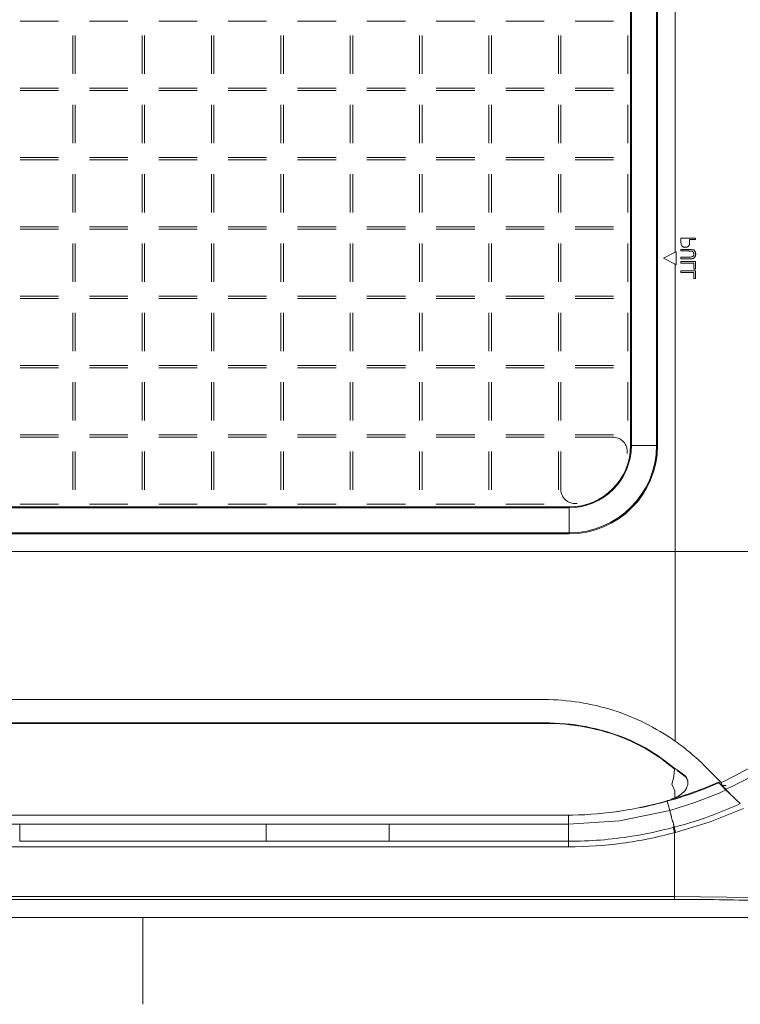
# Model space of a CAD drawing. Header units: millimetres. Extents: x -37728 to 44100, y 631619 to 691915.
# Tile 51 of 256: x -26459 to -26210, y 657387 to 657728. Entities that reach past the tile are written whole.
import ezdxf

# ---------------------------------------------------------------- set-up
doc = ezdxf.new("R2010")
doc.units = ezdxf.units.MM
for name, color, linetype, lineweight in [('LATS_CONTROL_LINE', 2, 'Continuous', 0), ('LATS_EQ_IDU', 7, 'Continuous', 0), ('LATS_PANEL', 7, 'Continuous', 0)]:
    doc.layers.add(name, color=color, linetype=linetype, lineweight=lineweight)

# ---------------------------------------------------------------- blocks, each defined once
blk = doc.blocks.new('LATS_IDU_4WAY_CASSETTE_TE_TR_TQ_620')
at = {"layer": 'LATS_CONTROL_LINE', "linetype": 'ByBlock'}
blk.add_line((0, -310.89), (0, -340.89), dxfattribs=at)
at = {"layer": 'LATS_PANEL', "color": 0}
for p, q in [((168.77, 147.2), (168.77, -147.41)), ((169.06, -147.41), (169.06, 147.2)), ((177.75, 147.2), (177.75, -147.41)), ((178.1, -147.41), (178.1, 147.2)), ((184.18, -80.51), (184.18, 80.3)), ((-29.17, -0.53), (-42.47, -0.53)), ((-5.17, -0.53), (-18.47, -0.53)), ((18.83, -0.53), (5.53, -0.53)), ((42.83, -0.53), (29.53, -0.53)), ((66.83, -0.53), (53.53, -0.53)), ((90.83, -0.53), (77.53, -0.53)), ((114.83, -0.53), (101.53, -0.53)), ((138.83, -0.53), (125.53, -0.53)), ((162.83, -0.53), (149.53, -0.53)), ((-24.24, -18.76), (-24.24, -5.46)), ((-23.39, -5.46), (-23.39, -18.76)), ((-0.24, -18.76), (-0.24, -5.46)), ((0.61, -5.46), (0.61, -18.76)), ((23.76, -18.76), (23.76, -5.46)), ((24.61, -5.46), (24.61, -18.76)), ((47.76, -18.76), (47.76, -5.46)), ((48.61, -5.46), (48.61, -18.76)), ((71.76, -18.76), (71.76, -5.46)), ((72.61, -5.46), (72.61, -18.76)), ((95.76, -18.76), (95.76, -5.46)), ((96.61, -5.46), (96.61, -18.76)), ((119.76, -18.76), (119.76, -5.46)), ((120.61, -5.46), (120.61, -18.76)), ((143.76, -18.76), (143.76, -5.46)), ((144.61, -5.46), (144.61, -18.76)), ((167.76, -18.76), (167.76, -5.46)), ((-42.47, -23.69), (-29.17, -23.69)), ((-18.47, -23.69), (-5.17, -23.69)), ((5.53, -23.69), (18.83, -23.69)), ((29.53, -23.69), (42.83, -23.69)), ((53.53, -23.69), (66.83, -23.69)), ((77.53, -23.69), (90.83, -23.69)), ((101.53, -23.69), (114.83, -23.69)), ((125.53, -23.69), (138.83, -23.69)), ((149.53, -23.69), (162.83, -23.69)), ((-29.17, -24.53), (-42.47, -24.53)), ((-5.17, -24.53), (-18.47, -24.53)), ((18.83, -24.53), (5.53, -24.53)), ((42.83, -24.53), (29.53, -24.53)), ((66.83, -24.53), (53.53, -24.53)), ((90.83, -24.53), (77.53, -24.53)), ((114.83, -24.53), (101.53, -24.53)), ((138.83, -24.53), (125.53, -24.53)), ((162.83, -24.53), (149.53, -24.53)), ((-24.24, -42.76), (-24.24, -29.46)), ((-23.39, -29.46), (-23.39, -42.76)), ((-0.24, -42.76), (-0.24, -29.46)), ((0.61, -29.46), (0.61, -42.76)), ((23.76, -42.76), (23.76, -29.46)), ((24.61, -29.46), (24.61, -42.76)), ((47.76, -42.76), (47.76, -29.46)), ((48.61, -29.46), (48.61, -42.76)), ((71.76, -42.76), (71.76, -29.46)), ((72.61, -29.46), (72.61, -42.76)), ((95.76, -42.76), (95.76, -29.46)), ((96.61, -29.46), (96.61, -42.76)), ((119.76, -42.76), (119.76, -29.46)), ((120.61, -29.46), (120.61, -42.76)), ((143.76, -42.76), (143.76, -29.46)), ((144.61, -29.46), (144.61, -42.76)), ((167.76, -42.76), (167.76, -29.46)), ((-42.47, -47.69), (-29.17, -47.69)), ((-18.47, -47.69), (-5.17, -47.69)), ((5.53, -47.69), (18.83, -47.69)), ((29.53, -47.69), (42.83, -47.69)), ((53.53, -47.69), (66.83, -47.69)), ((77.53, -47.69), (90.83, -47.69)), ((101.53, -47.69), (114.83, -47.69)), ((125.53, -47.69), (138.83, -47.69)), ((149.53, -47.69), (162.83, -47.69)), ((-29.17, -48.53), (-42.47, -48.53)), ((-5.17, -48.53), (-18.47, -48.53)), ((18.83, -48.53), (5.53, -48.53)), ((42.83, -48.53), (29.53, -48.53)), ((66.83, -48.53), (53.53, -48.53)), ((90.83, -48.53), (77.53, -48.53)), ((114.83, -48.53), (101.53, -48.53)), ((138.83, -48.53), (125.53, -48.53)), ((162.83, -48.53), (149.53, -48.53)), ((-24.24, -66.76), (-24.24, -53.46)), ((-23.39, -53.46), (-23.39, -66.76)), ((-0.24, -66.76), (-0.24, -53.46)), ((0.61, -53.46), (0.61, -66.76)), ((23.76, -66.76), (23.76, -53.46)), ((24.61, -53.46), (24.61, -66.76)), ((47.76, -66.76), (47.76, -53.46)), ((48.61, -53.46), (48.61, -66.76)), ((71.76, -66.76), (71.76, -53.46)), ((72.61, -53.46), (72.61, -66.76)), ((95.76, -66.76), (95.76, -53.46)), ((96.61, -53.46), (96.61, -66.76)), ((119.76, -66.76), (119.76, -53.46)), ((120.61, -53.46), (120.61, -66.76)), ((143.76, -66.76), (143.76, -53.46)), ((144.61, -53.46), (144.61, -66.76)), ((167.76, -66.76), (167.76, -53.46)), ((-42.47, -71.69), (-29.17, -71.69)), ((-29.17, -72.53), (-42.47, -72.53)), ((-18.47, -71.69), (-5.17, -71.69)), ((-5.17, -72.53), (-18.47, -72.53)), ((5.53, -71.69), (18.83, -71.69)), ((18.83, -72.53), (5.53, -72.53)), ((29.53, -71.69), (42.83, -71.69)), ((42.83, -72.53), (29.53, -72.53)), ((53.53, -71.69), (66.83, -71.69)), ((66.83, -72.53), (53.53, -72.53)), ((77.53, -71.69), (90.83, -71.69)), ((90.83, -72.53), (77.53, -72.53)), ((101.53, -71.69), (114.83, -71.69)), ((114.83, -72.53), (101.53, -72.53)), ((125.53, -71.69), (138.83, -71.69)), ((138.83, -72.53), (125.53, -72.53)), ((149.53, -71.69), (162.83, -71.69)), ((162.83, -72.53), (149.53, -72.53)), ((-24.24, -90.76), (-24.24, -77.46)), ((-23.39, -77.46), (-23.39, -90.76)), ((-0.24, -90.76), (-0.24, -77.46)), ((0.61, -77.46), (0.61, -90.76)), ((23.76, -90.76), (23.76, -77.46)), ((24.61, -77.46), (24.61, -90.76)), ((47.76, -90.76), (47.76, -77.46)), ((48.61, -77.46), (48.61, -90.76)), ((71.76, -90.76), (71.76, -77.46)), ((72.61, -77.46), (72.61, -90.76)), ((95.76, -90.76), (95.76, -77.46)), ((96.61, -77.46), (96.61, -90.76)), ((119.76, -90.76), (119.76, -77.46)), ((120.61, -77.46), (120.61, -90.76)), ((143.76, -90.76), (143.76, -77.46)), ((144.61, -77.46), (144.61, -90.76)), ((167.76, -90.76), (167.76, -77.46)), ((191.19, -75.61), (186.18, -75.61)), ((189.15, -76.16), (191.19, -76.16)), ((191.19, -76.16), (191.19, -75.61)), ((184.18, -80.51), (180.13, -82.61)), ((184.18, -80.51), (184.48, -80.36)), ((184.48, -80.36), (184.48, -84.86)), ((186.18, -79.52), (186.18, -80.08)), ((189.04, -80.08), (189.04, -80.08)), ((180.13, -82.61), (184.18, -84.7)), ((184.18, -184.11), (184.18, -84.7)), ((184.48, -84.86), (184.18, -84.7)), ((186.18, -82.27), (186.18, -82.82)), ((189.07, -82.27), (186.18, -82.27)), ((186.18, -83.73), (186.18, -84.28)), ((191.19, -83.73), (186.18, -83.73)), ((186.18, -84.28), (190.6, -84.28)), ((190.6, -84.28), (190.6, -86.35)), ((191.19, -86.35), (191.19, -83.73)), ((186.18, -86.99), (186.18, -87.54)), ((191.19, -86.99), (186.18, -86.99)), ((186.18, -87.54), (190.6, -87.54)), ((190.6, -86.35), (191.19, -86.35)), ((190.6, -87.54), (190.6, -89.61)), ((191.19, -89.61), (191.19, -86.99)), ((190.6, -89.61), (191.19, -89.61)), ((-42.47, -95.69), (-29.17, -95.69)), ((-29.17, -96.53), (-42.47, -96.53)), ((-18.47, -95.69), (-5.17, -95.69)), ((-5.17, -96.53), (-18.47, -96.53)), ((5.53, -95.69), (18.83, -95.69)), ((18.83, -96.53), (5.53, -96.53)), ((29.53, -95.69), (42.83, -95.69)), ((42.83, -96.53), (29.53, -96.53)), ((53.53, -95.69), (66.83, -95.69)), ((66.83, -96.53), (53.53, -96.53)), ((77.53, -95.69), (90.83, -95.69)), ((90.83, -96.53), (77.53, -96.53)), ((101.53, -95.69), (114.83, -95.69)), ((114.83, -96.53), (101.53, -96.53)), ((125.53, -95.69), (138.83, -95.69)), ((138.83, -96.53), (125.53, -96.53)), ((149.53, -95.69), (162.83, -95.69)), ((162.83, -96.53), (149.53, -96.53)), ((-24.24, -114.76), (-24.24, -101.46)), ((-23.39, -101.46), (-23.39, -114.76)), ((-0.24, -114.76), (-0.24, -101.46)), ((0.61, -101.46), (0.61, -114.76)), ((23.76, -114.76), (23.76, -101.46)), ((24.61, -101.46), (24.61, -114.76)), ((47.76, -114.76), (47.76, -101.46)), ((48.61, -101.46), (48.61, -114.76)), ((71.76, -114.76), (71.76, -101.46)), ((72.61, -101.46), (72.61, -114.76)), ((95.76, -114.76), (95.76, -101.46)), ((96.61, -101.46), (96.61, -114.76)), ((119.76, -114.76), (119.76, -101.46)), ((120.61, -101.46), (120.61, -114.76)), ((143.76, -114.76), (143.76, -101.46)), ((144.61, -101.46), (144.61, -114.76)), ((167.76, -114.76), (167.76, -101.46)), ((-42.47, -119.69), (-29.17, -119.69)), ((-29.17, -120.53), (-42.47, -120.53)), ((-18.47, -119.69), (-5.17, -119.69)), ((-5.17, -120.53), (-18.47, -120.53)), ((5.53, -119.69), (18.83, -119.69)), ((18.83, -120.53), (5.53, -120.53)), ((29.53, -119.69), (42.83, -119.69)), ((42.83, -120.53), (29.53, -120.53)), ((53.53, -119.69), (66.83, -119.69)), ((66.83, -120.53), (53.53, -120.53)), ((77.53, -119.69), (90.83, -119.69)), ((90.83, -120.53), (77.53, -120.53)), ((101.53, -119.69), (114.83, -119.69)), ((114.83, -120.53), (101.53, -120.53)), ((125.53, -119.69), (138.83, -119.69)), ((138.83, -120.53), (125.53, -120.53)), ((149.53, -119.69), (162.83, -119.69)), ((162.83, -120.53), (149.53, -120.53)), ((-24.24, -138.76), (-24.24, -125.46)), ((-23.39, -125.46), (-23.39, -138.76)), ((-0.24, -138.76), (-0.24, -125.46)), ((0.61, -125.46), (0.61, -138.76)), ((23.76, -138.76), (23.76, -125.46)), ((24.61, -125.46), (24.61, -138.76)), ((47.76, -138.76), (47.76, -125.46)), ((48.61, -125.46), (48.61, -138.76)), ((71.76, -138.76), (71.76, -125.46)), ((72.61, -125.46), (72.61, -138.76)), ((95.76, -138.76), (95.76, -125.46)), ((96.61, -125.46), (96.61, -138.76)), ((119.76, -138.76), (119.76, -125.46)), ((120.61, -125.46), (120.61, -138.76)), ((143.76, -138.76), (143.76, -125.46)), ((144.61, -125.46), (144.61, -138.76)), ((167.76, -138.76), (167.76, -125.46)), ((-42.47, -143.69), (-29.17, -143.69)), ((-29.17, -144.53), (-42.47, -144.53)), ((-18.47, -143.69), (-5.17, -143.69)), ((-5.17, -144.53), (-18.47, -144.53)), ((5.53, -143.69), (18.83, -143.69)), ((18.83, -144.53), (5.53, -144.53)), ((29.53, -143.69), (42.83, -143.69)), ((42.83, -144.53), (29.53, -144.53)), ((53.53, -143.69), (66.83, -143.69)), ((66.83, -144.53), (53.53, -144.53)), ((77.53, -143.69), (90.83, -143.69)), ((90.83, -144.53), (77.53, -144.53)), ((101.53, -143.69), (114.83, -143.69)), ((114.83, -144.53), (101.53, -144.53)), ((125.53, -143.69), (138.83, -143.69)), ((138.83, -144.53), (125.53, -144.53)), ((149.53, -143.69), (162.83, -143.69)), ((162.62, -144.53), (149.53, -144.53)), ((-24.24, -162.76), (-24.24, -149.46)), ((-23.39, -149.46), (-23.39, -162.76)), ((-0.24, -162.76), (-0.24, -149.46)), ((0.61, -149.46), (0.61, -162.76)), ((23.76, -162.76), (23.76, -149.46)), ((24.61, -149.46), (24.61, -162.76)), ((47.76, -162.76), (47.76, -149.46)), ((48.61, -149.46), (48.61, -162.76)), ((71.76, -162.76), (71.76, -149.46)), ((72.61, -149.46), (72.61, -162.76)), ((95.76, -162.76), (95.76, -149.46)), ((96.61, -149.46), (96.61, -162.76)), ((119.76, -162.76), (119.76, -149.46)), ((120.61, -149.46), (120.61, -162.76)), ((143.76, -162.76), (143.76, -149.46)), ((144.61, -149.46), (144.61, -162.54)), ((168.77, -147.41), (169.06, -147.41)), ((178.1, -147.41), (177.75, -147.41)), ((147.48, -168.7), (-147.12, -168.7)), ((-147.12, -168.98), (147.48, -168.98)), ((-42.47, -167.69), (-29.17, -167.69)), ((-18.47, -167.69), (-5.17, -167.69)), ((5.53, -167.69), (18.83, -167.69)), ((29.53, -167.69), (42.83, -167.69)), ((53.53, -167.69), (66.83, -167.69)), ((77.53, -167.69), (90.83, -167.69)), ((101.53, -167.69), (114.83, -167.69)), ((125.53, -167.69), (138.83, -167.69)), ((147.48, -168.7), (147.48, -168.98)), ((147.48, -177.67), (-147.12, -177.67)), ((-147.12, -178.02), (147.48, -178.02)), ((147.48, -178.02), (147.48, -177.67)), ((184.18, -184.11), (-183.82, -184.11)), ((217.18, -184.11), (184.18, -184.11)), ((0.18, -235.37), (-138.45, -235.37)), ((138.81, -235.37), (0.18, -235.37)), ((138.78, -243.49), (-139.41, -243.49)), ((-139.41, -243.67), (138.78, -243.67)), ((188.59, -263.83), (188.6, -264.07)), ((146.48, -275.38), (-147.12, -275.38)), ((-42.61, -278.53), (-85.23, -278.53)), ((-42.61, -278.53), (0, -278.53)), ((42.61, -278.53), (0, -278.53)), ((85.23, -278.53), (42.61, -278.53)), ((85.23, -278.53), (147.3, -278.53)), ((183.74, -280.49), (183.54, -279.63)), ((184, -281.43), (183.74, -280.49)), ((184, -281.43), (184.27, -281.36)), ((-85.23, -286.34), (-42.61, -286.34)), ((0, -284.46), (-42.61, -284.46)), ((-42.61, -286.34), (0, -286.34)), ((42.61, -284.46), (0, -284.46)), ((0, -286.34), (42.61, -286.34)), ((85.23, -284.46), (42.61, -284.46)), ((42.61, -286.34), (85.23, -286.34)), ((147.3, -284.46), (85.23, -284.46)), ((85.23, -286.34), (147.3, -286.34)), ((147.3, -285.35), (147.3, -284.46)), ((147.3, -286.34), (147.3, -285.35)), ((184, -303.62), (-184, -303.62)), ((-184, -304.57), (184, -304.57)), ((238.55, -310.89), (-238.55, -310.89))]:
    blk.add_line(p, q, dxfattribs=at)
at = {"layer": 'LATS_PANEL', "color": 0, "flags": 128}
for points in [[(186.18, -75.61), (186.18, -76.75), (186.23, -77.83)], [(177.75, -147.41), (173.4, -147.41), (169.06, -147.41)], [(147.48, -177.67), (147.48, -173.33), (147.48, -168.98)], [(179.76, -255.97), (179.76, -256.08), (179.76, -256.19)], [(183.93, -259.39), (183.72, -262.12), (182.98, -264.64), (184.1, -267.03), (184.01, -269.35)], [(187.6, -261.8), (187.61, -261.91), (187.62, -262.03)], [(187.74, -261.92), (187.75, -262.04), (187.76, -262.15)], [(199.22, -263.95), (199.25, -264.07), (199.28, -264.2)], [(201.66, -266.47), (200.44, -265.21), (199.22, -263.95)], [(199.28, -264.2), (200.5, -265.46), (201.72, -266.73)], [(201.76, -266.45), (200.99, -265.66), (200.22, -264.86)], [(182.29, -273.78), (190.94, -271.07), (199.38, -267.77)], [(199.38, -267.77), (200.55, -267.25), (201.72, -266.73)], [(182.29, -273.78), (181.83, -272.19), (181.37, -270.6)], [(147.3, -278.53), (164.97, -277.36), (182.29, -273.78)], [(147.3, -275.35), (147.3, -276.88), (147.3, -278.53)], [(184.27, -281.36), (196.24, -277.76), (207.82, -273.07)], [(183.82, -279.55), (183.76, -279.56), (183.71, -279.58), (183.65, -279.6), (183.6, -279.61), (183.54, -279.62)], [(184, -303.62), (184, -303.84), (184, -304.05), (184, -304.25), (184, -304.43), (184, -304.57)], [(238.12, -304.5), (211.07, -303.86), (184, -303.62)]]:
    blk.add_lwpolyline(points, dxfattribs=at)
at = {"layer": 'LATS_PANEL', "color": 0}
for radius in [21.57, 30.26, 21.29, 30.61]:
    blk.add_arc((147.48, -147.41), radius, 270, 0, dxfattribs=at)
blk.add_ellipse((171.89, -243.58), major_axis=(-33.11, 0), ratio=0.179504, start_param=6.268084, end_param=6.298285, dxfattribs=at)
for points, knots in [([(186.23, -77.83), (186.29, -77.99), (186.39, -78.2), (186.56, -78.43), (186.7, -78.56), (186.86, -78.66), (187.04, -78.73), (187.22, -78.77), (187.41, -78.8), (187.59, -78.82), (187.85, -78.81), (188.1, -78.77), (188.34, -78.68), (188.52, -78.59), (188.68, -78.49), (188.82, -78.37), (188.92, -78.23), (189.01, -78.07), (189.07, -77.9), (189.12, -77.72), (189.15, -77.54), (189.15, -77.36), (189.15, -77.17), (189.15, -76.97), (189.16, -76.78), (189.16, -76.51), (189.16, -76.3), (189.15, -76.16)], [0, 0, 0, 0, 0.071429, 0.107143, 0.142857, 0.178571, 0.214286, 0.25, 0.285714, 0.321429, 0.357143, 0.428571, 0.464286, 0.5, 0.535714, 0.571429, 0.607143, 0.642857, 0.678571, 0.714286, 0.75, 0.785714, 0.821429, 0.857143, 0.892857, 0.928571, 1, 1, 1, 1]), ([(186.18, -82.82), (187.03, -82.83), (188.11, -82.84), (189.2, -82.81), (189.74, -82.79), (190.06, -82.76), (190.28, -82.73), (190.45, -82.67), (190.49, -82.59), (190.67, -82.49), (190.82, -82.38), (190.95, -82.23), (191.08, -82.05), (191.18, -81.84), (191.24, -81.59), (191.28, -81.32), (191.28, -81.09), (191.26, -80.92), (191.22, -80.72), (191.17, -80.51), (191.09, -80.31), (190.98, -80.15), (190.87, -80), (190.85, -79.85), (190.69, -79.75), (190.46, -79.68), (190.12, -79.63), (189.53, -79.58), (188.33, -79.52), (187.12, -79.51), (186.18, -79.52)], [0, 0, 0, 0, 0.0625, 0.09375, 0.125, 0.140625, 0.15625, 0.1875, 0.234375, 0.265625, 0.296875, 0.34375, 0.390625, 0.4375, 0.5, 0.5625, 0.59375, 0.625, 0.65625, 0.6875, 0.71875, 0.746094, 0.773438, 0.8125, 0.84375, 0.859375, 0.875, 0.90625, 0.9375, 1, 1, 1, 1]), ([(186.18, -80.08), (186.43, -80.08), (186.78, -80.08), (187.19, -80.08), (187.42, -80.08), (187.59, -80.08), (187.76, -80.08), (187.99, -80.07), (188.21, -80.07), (188.43, -80.06), (188.59, -80.06), (188.76, -80.07), (188.93, -80.08), (189.1, -80.09), (189.29, -80.1), (189.49, -80.1), (189.74, -80.12), (190.05, -80.16), (190.31, -80.29), (190.47, -80.52), (190.57, -80.76), (190.65, -81.02), (190.69, -81.28), (190.66, -81.51), (190.59, -81.67), (190.45, -81.82), (190.27, -81.95), (190.01, -82.07), (189.64, -82.18), (189.27, -82.25), (189.07, -82.27)], [0, 0, 0, 0, 0.1, 0.15, 0.175, 0.2, 0.225, 0.25, 0.3, 0.325, 0.35, 0.375, 0.4, 0.425, 0.45, 0.475, 0.5, 0.55, 0.6, 0.65, 0.675, 0.7, 0.75, 0.775, 0.803125, 0.8375, 0.875, 0.9, 0.95, 1, 1, 1, 1]), ([(167.57, -150.22), (167.68, -149.4), (167.55, -148.16), (166.81, -146.7), (165.87, -145.62), (164.45, -144.75), (163.24, -144.53), (162.62, -144.53)], [0, 0, 0, 0, 0.285714, 0.428571, 0.571429, 0.785714, 1, 1, 1, 1]), ([(144.61, -162.54), (144.61, -163.37), (144.91, -164.57), (145.85, -165.92), (146.93, -166.86), (148.46, -167.52), (149.68, -167.58), (150.29, -167.49)], [0, 0, 0, 0, 0.285714, 0.428571, 0.571429, 0.785714, 1, 1, 1, 1]), ([(216.32, -255.24), (215.02, -256.07), (209.79, -259.3), (204.33, -262.15), (200.1, -264.08)], [0.8000102, 0.8000102, 0.8000102, 0.8000102, 0.85, 1, 1, 1, 1]), ([(223.96, -253.51), (222, -254.93), (218.12, -257.59), (210.57, -262.16), (205.17, -264.9), (201.76, -266.45)], [0.7, 0.7, 0.7, 0.7, 0.775, 0.85, 1, 1, 1, 1]), ([(187.76, -262.15), (187.9, -262.32), (188.14, -262.67), (188.41, -263.2), (188.54, -263.65), (188.6, -264.01), (188.62, -264.28), (188.6, -264.57), (188.54, -264.96), (188.39, -265.46), (188.18, -265.95), (187.98, -266.32), (187.82, -266.58), (187.65, -266.83), (187.38, -267.15), (187, -267.52), (186.59, -267.87), (186.27, -268.13), (186.02, -268.31), (185.79, -268.47), (185.46, -268.68), (184.89, -269.02), (184.37, -269.24), (184.02, -269.36)], [0, 0, 0, 0, 0.0625, 0.125, 0.1875, 0.21875, 0.25, 0.28125, 0.3125, 0.375, 0.4375, 0.46875, 0.5, 0.53125, 0.5625, 0.625, 0.6875, 0.71875, 0.75, 0.78125, 0.8125, 0.875, 1, 1, 1, 1]), ([(188.6, -264.05), (188.6, -263.95), (188.58, -263.77), (188.53, -263.41), (188.39, -262.96), (188.13, -262.43), (187.88, -262.09), (187.74, -261.92)], [0.75, 0.75, 0.75, 0.75, 0.78125, 0.8125, 0.875, 0.9375, 1, 1, 1, 1]), ([(199.22, -263.95), (196.31, -265.25), (191.05, -267.35), (185.66, -269.08), (183.23, -269.79)], [0, 0, 0, 0, 0.5, 0.8976734, 0.8976734, 0.8976734, 0.8976734]), ([(203.85, -268.74), (203.51, -268.38), (202.77, -267.62), (202.04, -266.85), (201.66, -266.47)], [0.6236161, 0.6236161, 0.6236161, 0.6236161, 0.8, 1, 1, 1, 1]), ([(201.72, -266.73), (202.08, -267.07), (202.79, -267.72), (203.7, -268.57), (204.4, -269.23), (204.91, -269.73), (205.41, -270.19), (206.03, -270.78), (206.45, -271.19), (206.71, -271.42)], [0, 0, 0, 0, 0.2, 0.4, 0.5, 0.6, 0.7, 0.8, 1, 1, 1, 1]), ([(206.71, -271.42), (203.77, -272.78), (196.27, -275.91), (188.56, -278.33), (183.83, -279.55)], [0, 0, 0, 0, 0.4, 1, 1, 1, 1]), ([(183.83, -279.55), (183.81, -279.47), (183.78, -279.3), (183.73, -279.05), (183.68, -278.79), (183.63, -278.52), (183.57, -278.24), (183.49, -277.96), (183.4, -277.74), (183.32, -277.55), (183.26, -277.41), (183.21, -277.27), (183.14, -277.08), (183.06, -276.83), (182.99, -276.53), (182.92, -276.22), (182.86, -275.91), (182.8, -275.6), (182.73, -275.29), (182.58, -274.67), (182.43, -274.17), (182.29, -273.78)], [0, 0, 0, 0, 0.05, 0.1, 0.15, 0.2, 0.25, 0.3, 0.35, 0.375, 0.4, 0.425, 0.45, 0.5, 0.55, 0.6, 0.65, 0.7, 0.75, 0.8, 1, 1, 1, 1]), ([(-42.61, -278.53), (-42.61, -278.53), (-42.61, -279.23), (-42.61, -281.05), (-42.61, -283.35), (-42.61, -284.46)], [-0.6387249, -0.6387249, -0.6387249, -0.6387249, -0.6383792, -0.4248248, 0, 0, 0, 0]), ([(42.61, -284.46), (42.61, -283.35), (42.61, -281.05), (42.61, -279.23), (42.61, -278.53), (42.61, -278.53)], [0, 0, 0, 0, 0.4248248, 0.6383792, 0.6387249, 0.6387249, 0.6387249, 0.6387249]), ([(85.23, -278.53), (85.23, -278.53), (85.23, -279.23), (85.23, -281.05), (85.23, -283.35), (85.23, -284.46)], [-0.6387249, -0.6387249, -0.6387249, -0.6387249, -0.6383792, -0.4248248, 0, 0, 0, 0]), ([(147.3, -278.53), (147.3, -278.53), (147.3, -279.23), (147.3, -281.05), (147.3, -283.35), (147.3, -284.46)], [-0.6387308, -0.6387308, -0.6387308, -0.6387308, -0.6383851, -0.4248249, 0, 0, 0, 0]), ([(183.54, -279.62), (178.81, -280.91), (166.88, -283.48), (154.65, -284.45), (147.3, -284.45)], [0, 0, 0, 0, 0.4, 1, 1, 1, 1])]:
    blk.add_open_spline(points, degree=3, knots=knots, dxfattribs=at)
for points in [[(184.18, -217.11), (184.18, -206.14), (184.18, -195.13), (184.18, -184.11)], [(184.19, -249.78), (184.19, -238.98), (184.18, -228.07), (184.18, -217.11)], [(184.18, -249.78), (177.39, -245.06), (163.04, -237.9), (147.14, -235.43), (138.81, -235.37)], [(179.75, -255.97), (175.8, -253.1), (167.48, -248.34), (153.29, -244.3), (143.69, -243.44), (138.78, -243.49)], [(138.78, -243.67), (143.69, -243.62), (153.29, -244.49), (167.49, -248.53), (175.8, -253.31), (179.76, -256.19)], [(194.56, -258.52), (192.97, -256.92), (189.64, -253.86), (186.05, -251.09), (184.19, -249.78)], [(181.86, -257.55), (181.16, -257.02), (180.46, -256.49), (179.76, -255.97)], [(179.76, -256.19), (180.46, -256.71), (181.16, -257.24), (181.86, -257.77)], [(183.93, -259.16), (183.24, -258.62), (182.55, -258.08), (181.86, -257.55)], [(181.86, -257.77), (182.55, -258.3), (183.24, -258.84), (183.93, -259.39)], [(200.1, -264.08), (199.18, -263.15), (197.34, -261.3), (195.49, -259.45), (194.56, -258.52)], [(183.89, -259.13), (183.89, -259.17), (183.9, -259.25), (183.9, -259.32), (183.89, -259.36)], [(187.6, -261.8), (187.04, -261.29), (185.86, -260.34), (184.59, -259.53), (183.93, -259.16)], [(184.88, -259.96), (185.21, -260.17), (185.53, -260.38), (185.84, -260.61)], [(185.84, -260.61), (186.45, -261.04), (187.05, -261.52), (187.62, -262.03)], [(187.74, -261.92), (187.7, -261.88), (187.65, -261.83), (187.6, -261.8)], [(187.62, -262.03), (187.66, -262.07), (187.71, -262.11), (187.76, -262.15)], [(181.36, -270.59), (184.44, -269.74), (190.48, -267.85), (196.36, -265.5), (199.28, -264.2)], [(200.23, -264.8), (200.21, -264.69), (200.16, -264.46), (200.11, -264.2), (200.1, -264.08)], [(201.77, -265.08), (201.66, -265.12), (201.42, -265.16), (201.04, -265.13), (200.64, -265.01), (200.37, -264.88), (200.23, -264.8)], [(201.72, -266.73), (201.76, -266.73), (201.78, -266.69), (201.72, -266.56), (201.66, -266.47)], [(180.25, -270.75), (174.73, -272.31), (163.58, -274.65), (152.22, -275.4), (146.48, -275.38)], [(171.93, -272.85), (175.06, -272.23), (178.19, -271.48), (181.36, -270.6)], [(181.57, -270.37), (181.35, -270.44), (180.91, -270.56), (180.47, -270.69), (180.25, -270.75)], [(181.36, -270.6), (181.32, -270.56), (181.29, -270.52), (181.29, -270.48)], [(184.01, -269.35), (183.63, -269.57), (182.83, -269.95), (182, -270.25), (181.57, -270.37)], [(164.31, -274.12), (164.38, -274.11), (164.45, -274.1), (164.52, -274.09)], [(147.3, -286.34), (153.5, -286.34), (165.89, -285.52), (178.04, -283.06), (184, -281.43)], [(184.27, -281.36), (184.25, -281.3), (184.21, -281.16), (184.16, -280.95), (184.1, -280.74), (184.05, -280.52), (183.99, -280.31), (183.95, -280.11), (183.9, -279.91), (183.86, -279.72), (183.84, -279.6), (183.83, -279.55)], [(184, -303.62), (184, -302.81), (184, -301.19), (184, -298.74), (184, -296.29), (184, -293.83), (184, -291.36), (184, -288.89), (184, -286.41), (184, -283.93), (184, -282.27), (184, -281.43)], [(184, -304.57), (193.1, -304.58), (211.29, -304.79), (229.47, -305.34), (238.55, -305.69)]]:
    blk.add_open_spline(points, degree=3, dxfattribs=at)

msp = doc.modelspace()

# ---------------------------------------------------------------- block references
at = {"layer": 'LATS_EQ_IDU', "color": 6}
msp.add_blockref('LATS_IDU_4WAY_CASSETTE_TE_TR_TQ_620', (-26416.55, 657728.08), dxfattribs=at)

doc.saveas('drawing.dxf')
